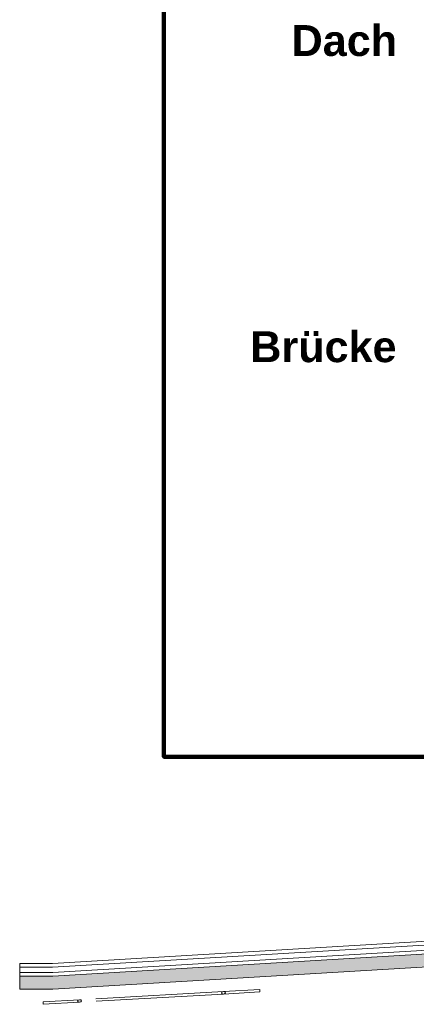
# Model space of a CAD drawing. Header units: metres. Extents: x 0.4 to 30.1, y -10.7 to 8.6.
# Tile 1 of 256: x 0.9 to 4, y -10.7 to -3. Entities that reach past the tile are written whole.
import ezdxf

# ---------------------------------------------------------------- set-up
doc = ezdxf.new("R2010")
doc.units = ezdxf.units.M
doc.linetypes.add('Line Type-1', pattern=[1.999894, 0.999947, -0.999947])
doc.layers.add('_Bodenaufbauten 20230510 (2D)', color=7, linetype='Continuous', lineweight=9)
doc.layers.add('Keine', color=7, linetype='Continuous', lineweight=9)
doc.styles.add('Arial (bold)', font='arialbd.ttf')

# ---------------------------------------------------------------- blocks, each defined once
blk = doc.blocks.new('Group-47')
at = {"color": 255}
blk.add_wipeout([(2.7504, -10.6235), (2.4659, -10.6397), (2.467, -10.6597), (2.7516, -10.6435)], dxfattribs=at).dxf.layer = 'Keine'
at = {"layer": 'Keine', "color": 253, "flags": 128}
blk.add_lwpolyline([(2.7504, -10.6235), (2.4659, -10.6397), (2.467, -10.6597), (2.7516, -10.6435)], close=True, dxfattribs=at)
at = {"color": 255}
blk.add_wipeout([(2.4515, -10.6506), (2.4555, -10.6432), (2.4659, -10.6397), (2.4766, -10.642), (2.4814, -10.6488), (2.4775, -10.6562), (2.467, -10.6597), (2.4563, -10.6574)], dxfattribs=at).dxf.layer = 'Keine'
at = {"layer": 'Keine'}
blk.add_ellipse((2.4665, -10.6497), major_axis=(-0.015, -0.0009), ratio=0.666667, dxfattribs=at)
blk = doc.blocks.new('Group-48')
at = {"color": 255}
blk.add_wipeout([(1.054, -10.74), (1.3391, -10.7238), (1.338, -10.7038), (1.054, -10.72)], dxfattribs=at).dxf.layer = 'Keine'
at = {"layer": 'Keine', "color": 253, "flags": 128}
blk.add_lwpolyline([(1.054, -10.74), (1.3391, -10.7238), (1.338, -10.7038), (1.054, -10.72)], close=True, dxfattribs=at)
at = {"color": 255}
blk.add_wipeout([(1.3236, -10.7147), (1.3275, -10.7074), (1.338, -10.7038), (1.3487, -10.7061), (1.3535, -10.713), (1.3495, -10.7203), (1.3391, -10.7238), (1.3284, -10.7215)], dxfattribs=at).dxf.layer = 'Keine'
at = {"layer": 'Keine'}
blk.add_ellipse((1.3385, -10.7138), major_axis=(0.015, 0.0009), ratio=0.666667, dxfattribs=at)
blk = doc.blocks.new('Bodenaufbauten 20230510 (2D)')
at = {"layer": 'Keine', "color": 252, "linetype": 'Line Type-1'}
for p, q in [((2.46589, -10.63972), (1.33797, -10.70383)), ((2.46703, -10.65968), (1.33911, -10.72379))]:
    blk.add_line(p, q, dxfattribs=at)
at = {"layer": 'Keine', "color": 3, "linetype": 'Continuous', "lineweight": 200, "true_color": 0x00ff00, "flags": 128}
blk.add_lwpolyline([(2, 8.6), (23.95, 8.6), (23.95, -8.79971), (2, -8.79971)], close=True, dxfattribs=at)
at = {"layer": 'Keine', "color": 7, "transparency": 33554687, "char_height": 0.242094, "attachment_point": 1, "line_spacing_factor": 0.967367, "style": 'Arial (bold)'}
for s, insert in [('Dach ', (3, -3.06412)), ('Brücke', (2.67599, -5.46412))]:
    blk.add_mtext(s, dxfattribs=dict(at, insert=insert))
at = {"color": 255}
blk.add_wipeout([(8.00949, -10.11), (8.27, -10.11), (8.27, -10.08), (8.0086, -10.08), (1.1286, -10.49), (0.87, -10.49), (0.87, -10.52), (1.12949, -10.52)], dxfattribs=at).dxf.layer = 'Keine'
at = {"layer": 'Keine', "flags": 128}
blk.add_lwpolyline([(8.00949, -10.11), (8.27, -10.11), (8.27, -10.08), (8.0086, -10.08), (1.1286, -10.49), (0.87, -10.49), (0.87, -10.52), (1.12949, -10.52)], close=True, dxfattribs=at)
at = {"layer": 'Keine', "color": 7}
for name in ['Group-47', 'Group-48']:
    blk.add_blockref(name, (0, 0), dxfattribs=at)
at = {"color": 255}
blk.add_wipeout([(8.0086, -10.08), (8.27, -10.08), (8.27, -10.04), (8.00741, -10.04), (1.12741, -10.45), (0.87, -10.45), (0.87, -10.49), (1.1286, -10.49)], dxfattribs=at).dxf.layer = 'Keine'
at = {"layer": 'Keine', "flags": 128}
blk.add_lwpolyline([(8.0086, -10.08), (8.27, -10.08), (8.27, -10.04), (8.00741, -10.04), (1.12741, -10.45), (0.87, -10.45), (0.87, -10.49), (1.1286, -10.49)], close=True, dxfattribs=at)
at = {"color": 255}
blk.add_wipeout([(8.00741, -10.04), (8.27, -10.04), (8.27, -10.01), (8.00651, -10.01), (1.12651, -10.42), (0.87, -10.42), (0.87, -10.45), (1.12741, -10.45)], dxfattribs=at).dxf.layer = 'Keine'
at = {"layer": 'Keine', "linetype": 'Continuous', "lineweight": 0}
blk.add_hatch(color=9, dxfattribs=at).paths.add_polyline_path([(8.00949, -10.11), (8.27, -10.11), (8.27, -10.21065), (8.01, -10.21065), (1.13, -10.62065), (0.87, -10.62065), (0.87, -10.52), (1.12949, -10.52)])
at = {"layer": 'Keine', "linetype": 'Continuous', "lineweight": 9}
h = blk.add_hatch(dxfattribs=at)
h.set_pattern_fill('unbew_ Beton', color=251, style=0, pattern_type=2)
h.set_pattern_definition([(45, (0.007071, 0.007071), (0.014142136, -0.014142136), [0.005, -0.005]), (45, (0.007071, -0.007071), (0.014142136, -0.014142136), [0.005, -0.005])])
h.paths.add_polyline_path([(8.00949, -10.11), (8.27, -10.11), (8.27, -10.21065), (8.01, -10.21065), (1.13, -10.62065), (0.87, -10.62065), (0.87, -10.52), (1.12949, -10.52)])
at = {"layer": 'Keine', "flags": 128}
for points in [[(8.00741, -10.04), (8.27, -10.04), (8.27, -10.01), (8.00651, -10.01), (1.12651, -10.42), (0.87, -10.42), (0.87, -10.45), (1.12741, -10.45)], [(8.00949, -10.11), (8.27, -10.11), (8.27, -10.21065), (8.01, -10.21065), (1.13, -10.62065), (0.87, -10.62065), (0.87, -10.52), (1.12949, -10.52)]]:
    blk.add_lwpolyline(points, close=True, dxfattribs=at)

msp = doc.modelspace()

# ---------------------------------------------------------------- block references
at = {"layer": '_Bodenaufbauten 20230510 (2D)'}
msp.add_blockref('Bodenaufbauten 20230510 (2D)', (0, 0), dxfattribs=at)

doc.saveas('drawing.dxf')
